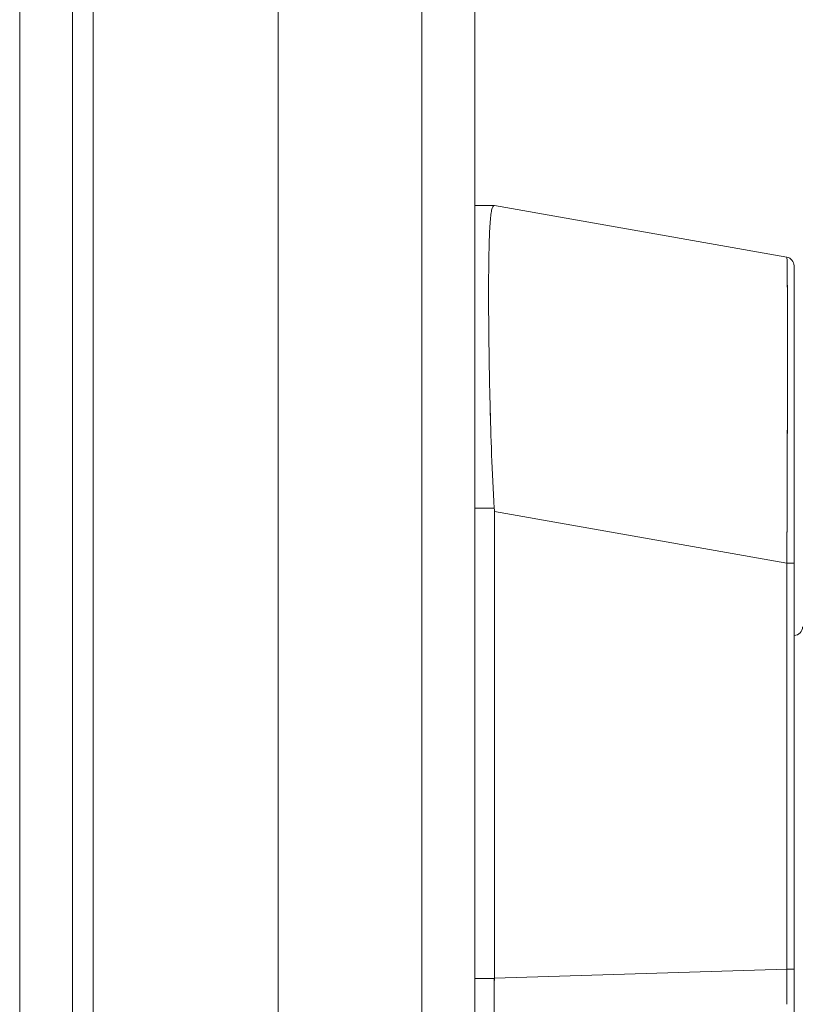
# Model space of a CAD drawing. Header units: inches. Extents: x 8 to 265, y 5 to 155.
# Tile 52 of 152: x 21.52 to 23.3, y 95.02 to 97.27. Entities that reach past the tile are written whole.
import ezdxf

# ---------------------------------------------------------------- set-up
doc = ezdxf.new("R2010")
doc.units = ezdxf.units.IN
doc.header["$LTSCALE"] = 16
doc.header["$MEASUREMENT"] = 0
for name, color, linetype, lineweight in [('Dimension (ANSI)', 7, 'Continuous', 5), ('Visible (ANSI)', 7, 'Continuous', 5), ('Visible Narrow (ANSI)', 7, 'Continuous', 5)]:
    doc.layers.add(name, color=color, linetype=linetype, lineweight=lineweight)
doc.styles.add('TAHOMA', font='tahoma.ttf')
doc.dimstyles.new('Default (ANSI)', dxfattribs={"dimscale": 16, "dimtxt": 0.07, "dimasz": 0.098425, "dimexe": 0.125, "dimexo": 0.0625, "dimgap": 0.031496, "dimtad": 0, "dimtih": 1, "dimtoh": 1, "dimrnd": 1e-08, "dimzin": 0, "dimdsep": 46, "dimtxsty": 'TAHOMA', "dimcen": 0.09, "dimdle": 0.393701, "dimclrd": 256, "dimclre": 256, "dimclrt": 256, "dimadec": 0, "dimazin": 0, "dimtfac": 1, "dimtofl": 0, "dimtmove": 0, "dimatfit": 3, "dimfxl": 1, "dimtolj": 1, "dimtzin": 0, "dimlwd": -1, "dimlwe": -1, "dimarcsym": 0})

# ---------------------------------------------------------------- blocks, each defined once
blk = doc.blocks.new('*D13')
at = {"layer": 'Defpoints', "color": 0, "transparency": 16777216}
for p in [(22.4378, 110.228), (34.4743, 110.228), (22.4378, 80.478)]:
    blk.add_point(p, dxfattribs=at)
at = {"layer": 'Dimension (ANSI)', "transparency": 16777216}
for p, q in [((23.4378, 110.228), (36.4743, 110.228)), ((34.4743, 108.6532), (34.4743, 98.4856)), ((34.4743, 82.0528), (34.4743, 92.2204)), ((23.4378, 80.478), (36.4743, 80.478))]:
    blk.add_line(p, q, dxfattribs=at)
for points in [[(34.2118, 108.6532), (34.7367, 108.6532), (34.4743, 110.228)], [(34.2118, 82.0528), (34.7367, 82.0528), (34.4743, 80.478)]]:
    blk.add_solid(points, dxfattribs=at)
at = {"layer": 'Dimension (ANSI)', "transparency": 16777216, "insert": (34.4743, 95.353), "char_height": 1.12, "attachment_point": 5, "style": 'TAHOMA'}
blk.add_mtext('\\A1;\\fTahoma|b0|i0;\\H1.1200;29.75\\P\\fTahoma|b0|i0;\\H1.1200;LID HEIGHT\\P\\fTahoma|b0|i0;\\H1.1200;(2 PL.)', dxfattribs=at)
blk = doc.blocks.new('*D19')
at = {"layer": 'Defpoints', "color": 0, "transparency": 16777216}
for p in [(22.2037, 108.355), (22.0822, 82.3546), (26.9444, 82.3546)]:
    blk.add_point(p, dxfattribs=at)
at = {"layer": 'Dimension (ANSI)', "transparency": 16777216}
for p, q in [((23.2037, 108.355), (28.9444, 108.355)), ((26.9444, 106.7802), (26.9444, 97.3637)), ((26.9444, 83.9294), (26.9444, 93.3458)), ((23.0822, 82.3546), (28.9444, 82.3546))]:
    blk.add_line(p, q, dxfattribs=at)
for points in [[(26.6819, 106.7802), (27.2069, 106.7802), (26.9444, 108.355)], [(26.6819, 83.9294), (27.2069, 83.9294), (26.9444, 82.3546)]]:
    blk.add_solid(points, dxfattribs=at)
at = {"layer": 'Dimension (ANSI)', "transparency": 16777216, "insert": (26.9444, 95.3548), "char_height": 1.12, "attachment_point": 5, "style": 'TAHOMA'}
blk.add_mtext('\\A1;\\fTahoma|b0|i0;\\H1.1200;26.00\\P\\fTahoma|b0|i0;\\H1.1200;TYP.', dxfattribs=at)

msp = doc.modelspace()

# ---------------------------------------------------------------- linework, layer by layer
at = {"layer": 'Visible (ANSI)'}
for p, q in [((21.6412, 110.2323), (21.6412, 80.4937)), ((22.5587, 110.1071), (22.5587, 80.5989)), ((22.11, 107.0115), (22.11, 83.6945)), ((22.6031, 96.8412), (22.5587, 96.8412)), ((22.5587, 96.8412), (22.6031, 96.8412)), ((22.6034, 96.8412), (22.6031, 96.8412)), ((22.6034, 96.8412), (23.2708, 96.7235)), ((23.2708, 96.7235), (22.6034, 96.8412)), ((23.2871, 96.0256), (23.2871, 96.7041)), ((23.2871, 96.0256), (23.2871, 96.7041)), ((22.5906, 96.5735), (22.5906, 96.5735)), ((22.5907, 96.5538), (22.5907, 96.5538)), ((22.5587, 96.1512), (22.6031, 96.1512)), ((22.6031, 96.1512), (22.5587, 96.1512)), ((22.6034, 96.1433), (22.6034, 95.0792)), ((22.6034, 95.0792), (22.6034, 96.1433)), ((22.6034, 96.1433), (23.2708, 96.0256)), ((23.2708, 96.0256), (22.6034, 96.1433)), ((23.2708, 96.0256), (23.2871, 96.0256)), ((23.2708, 95.0992), (23.2708, 96.0256)), ((23.2871, 96.0256), (23.2708, 96.0256)), ((23.2708, 96.0256), (23.2708, 95.0992)), ((23.2871, 95.0992), (23.2871, 96.0256)), ((23.2871, 96.0256), (23.2871, 95.0992)), ((22.6034, 95.0792), (23.2708, 95.0992)), ((23.2708, 95.0992), (22.6034, 95.0792)), ((23.2871, 95.0992), (23.2708, 95.0992)), ((23.2708, 95.0992), (23.2871, 95.0992)), ((23.2871, 95.0992), (23.2871, 94.9943)), ((23.2871, 95.0992), (23.2871, 94.9943)), ((22.6034, 95.0779), (22.5587, 95.0779)), ((22.5587, 95.0779), (22.6034, 95.0779)), ((22.6034, 95.0779), (22.6034, 95.0792))]:
    msp.add_line(p, q, dxfattribs=at)
for centre, radius, start, end in [((23.2674, 96.7041), 0.0197, 0, 80), ((23.2674, 96.7041), 0.0197, 0.0001, 80), ((22.4744, 96.1433), 0.129, 0.0104, 3.5101), ((22.4744, 96.1433), 0.129, 0.0104, 3.5102), ((23.2674, 96.1601), 0.0197, 281.438, 281.4444), ((23.2871, 95.8806), 0.0197, 270, 0)]:
    msp.add_arc(centre, radius, start, end, dxfattribs=at)
for centre, major_axis, ratio, start_param, end_param in [((23.2675, 95.0993), (-0.0006, 0.6986), 0.00475, 4.597425, 4.712259), ((23.2675, 95.0993), (0.0006, -0.6986), 0.004765, 1.455832, 1.570666), ((22.6467, 95.0774), (-0.0074, -0.6885), 0.063001, 4.712351, 5.049778)]:
    msp.add_ellipse(centre, major_axis=major_axis, ratio=ratio, start_param=start_param, end_param=end_param, dxfattribs=at)
for points, knots in [([(22.6031, 96.1512), (22.6007, 96.1922), (22.5988, 96.2329), (22.5972, 96.2728), (22.5956, 96.3128), (22.5945, 96.3519), (22.5936, 96.3897), (22.5926, 96.4274), (22.5919, 96.4638), (22.5914, 96.4984), (22.5909, 96.533), (22.5906, 96.5658), (22.5904, 96.5963), (22.5903, 96.6269), (22.5903, 96.6551), (22.5904, 96.6807), (22.5906, 96.7063), (22.5909, 96.7292), (22.5914, 96.7491), (22.5919, 96.769), (22.5926, 96.7859), (22.5936, 96.7996), (22.5945, 96.8132), (22.5956, 96.8237), (22.5972, 96.8307), (22.5988, 96.8376), (22.6007, 96.8412), (22.6031, 96.8412)], [0, 0, 0, 0, 0.111111, 0.111111, 0.111111, 0.222222, 0.222222, 0.222222, 0.333333, 0.333333, 0.333333, 0.444444, 0.444444, 0.444444, 0.555556, 0.555556, 0.555556, 0.666667, 0.666667, 0.666667, 0.777778, 0.777778, 0.777778, 0.888889, 0.888889, 0.888889, 1, 1, 1, 1]), ([(22.6031, 96.8412), (22.6008, 96.8412), (22.5988, 96.8377), (22.5972, 96.8307), (22.5956, 96.8237), (22.5945, 96.8133), (22.5935, 96.7995), (22.5935, 96.7995), (22.5935, 96.7995), (22.5935, 96.7995), (22.5926, 96.7858), (22.5919, 96.7689), (22.5914, 96.7491), (22.5914, 96.749), (22.5914, 96.749), (22.5914, 96.7489), (22.5909, 96.7291), (22.5906, 96.7063), (22.5904, 96.6809), (22.5904, 96.6808), (22.5904, 96.6807), (22.5904, 96.6806), (22.5903, 96.655), (22.5903, 96.6269), (22.5904, 96.5964), (22.5904, 96.5963), (22.5904, 96.5962), (22.5904, 96.5961), (22.5906, 96.5657), (22.5909, 96.5331), (22.5914, 96.4986), (22.5914, 96.4985), (22.5914, 96.4985), (22.5914, 96.4984), (22.5919, 96.4639), (22.5926, 96.4276), (22.5935, 96.3899), (22.5935, 96.3898), (22.5935, 96.3898), (22.5935, 96.3897), (22.5945, 96.3519), (22.5956, 96.3127), (22.5972, 96.2727), (22.5972, 96.2726), (22.5972, 96.2725), (22.5972, 96.2724), (22.5988, 96.2325), (22.6008, 96.1919), (22.6031, 96.1512)], [0, 0, 0, 0, 0.110836, 0.110836, 0.110836, 0.222222, 0.222222, 0.222222, 0.222377, 0.222377, 0.222377, 0.333093, 0.333093, 0.333093, 0.333333, 0.333333, 0.333333, 0.444037, 0.444037, 0.444037, 0.444444, 0.444444, 0.444444, 0.555556, 0.555556, 0.555556, 0.555957, 0.555957, 0.555957, 0.666667, 0.666667, 0.666667, 0.6669, 0.6669, 0.6669, 0.777608, 0.777608, 0.777608, 0.777778, 0.777778, 0.777778, 0.888889, 0.888889, 0.888889, 0.889157, 0.889157, 0.889157, 1, 1, 1, 1]), ([(23.2708, 96.0256), (23.2708, 96.0351), (23.2709, 96.0447), (23.2709, 96.0542), (23.271, 96.0664), (23.271, 96.0785), (23.2711, 96.0907), (23.2711, 96.1028), (23.2712, 96.1149), (23.2712, 96.1269), (23.2713, 96.1389), (23.2713, 96.1509), (23.2714, 96.1628), (23.2714, 96.1746), (23.2715, 96.1864), (23.2715, 96.1981), (23.2715, 96.2098), (23.2716, 96.2214), (23.2716, 96.233), (23.2717, 96.2445), (23.2717, 96.2559), (23.2717, 96.2672), (23.2717, 96.2759), (23.2718, 96.2845), (23.2718, 96.2931), (23.2718, 96.2956), (23.2718, 96.2981), (23.2718, 96.3006), (23.2718, 96.3117), (23.2719, 96.3225), (23.2719, 96.3333), (23.2719, 96.344), (23.2719, 96.3547), (23.272, 96.3651), (23.272, 96.3756), (23.272, 96.3858), (23.272, 96.396), (23.272, 96.4061), (23.2721, 96.416), (23.2721, 96.4258), (23.2721, 96.4356), (23.2721, 96.4452), (23.2721, 96.4546), (23.2721, 96.464), (23.2721, 96.4732), (23.2721, 96.4822), (23.2721, 96.4912), (23.2721, 96.5), (23.2721, 96.5086), (23.2721, 96.5125), (23.2721, 96.5163), (23.2721, 96.5201), (23.2721, 96.5247), (23.2721, 96.5292), (23.2721, 96.5337), (23.2721, 96.5418), (23.2721, 96.5498), (23.2721, 96.5575), (23.2721, 96.5652), (23.2721, 96.5726), (23.2721, 96.5799), (23.2721, 96.5871), (23.2721, 96.5941), (23.2721, 96.6008), (23.2721, 96.6076), (23.272, 96.614), (23.272, 96.6203), (23.272, 96.6265), (23.272, 96.6325), (23.272, 96.6382), (23.2719, 96.6439), (23.2719, 96.6493), (23.2719, 96.6545), (23.2719, 96.6597), (23.2718, 96.6646), (23.2718, 96.6692), (23.2718, 96.6698), (23.2718, 96.6704), (23.2718, 96.671), (23.2718, 96.675), (23.2717, 96.6787), (23.2717, 96.6822), (23.2717, 96.6862), (23.2716, 96.69), (23.2716, 96.6935), (23.2716, 96.6969), (23.2715, 96.7001), (23.2715, 96.703), (23.2714, 96.7059), (23.2714, 96.7085), (23.2714, 96.7108), (23.2713, 96.713), (23.2713, 96.715), (23.2712, 96.7167), (23.2712, 96.7184), (23.2711, 96.7197), (23.2711, 96.7208), (23.271, 96.7219), (23.271, 96.7226), (23.2709, 96.723), (23.2709, 96.7233), (23.2708, 96.7235), (23.2708, 96.7235)], [0, 0, 0, 0, 0.026039, 0.026039, 0.026039, 0.059399, 0.059399, 0.059399, 0.09265, 0.09265, 0.09265, 0.125794, 0.125794, 0.125794, 0.158839, 0.158839, 0.158839, 0.19179, 0.19179, 0.19179, 0.224653, 0.224653, 0.224653, 0.25, 0.25, 0.25, 0.257436, 0.257436, 0.257436, 0.29014, 0.29014, 0.29014, 0.322774, 0.322774, 0.322774, 0.355349, 0.355349, 0.355349, 0.387877, 0.387877, 0.387877, 0.420367, 0.420367, 0.420367, 0.452835, 0.452835, 0.452835, 0.485288, 0.485288, 0.485288, 0.5, 0.5, 0.5, 0.51774, 0.51774, 0.51774, 0.550195, 0.550195, 0.550195, 0.582663, 0.582663, 0.582663, 0.615155, 0.615155, 0.615155, 0.647686, 0.647686, 0.647686, 0.680267, 0.680267, 0.680267, 0.712906, 0.712906, 0.712906, 0.745618, 0.745618, 0.745618, 0.75, 0.75, 0.75, 0.778409, 0.778409, 0.778409, 0.811278, 0.811278, 0.811278, 0.844237, 0.844237, 0.844237, 0.877291, 0.877291, 0.877291, 0.910446, 0.910446, 0.910446, 0.943705, 0.943705, 0.943705, 0.977077, 0.977077, 0.977077, 1, 1, 1, 1]), ([(23.2708, 96.7235), (23.2709, 96.7235), (23.2712, 96.7198), (23.2713, 96.7127), (23.2715, 96.7056), (23.2716, 96.695), (23.2717, 96.6811), (23.2718, 96.6673), (23.2719, 96.6501), (23.272, 96.63), (23.2721, 96.6098), (23.2721, 96.5866), (23.2721, 96.5608), (23.2722, 96.535), (23.2722, 96.5065), (23.2721, 96.4757), (23.2721, 96.4449), (23.2721, 96.4118), (23.272, 96.3769), (23.2719, 96.3419), (23.2718, 96.3051), (23.2717, 96.2669), (23.2716, 96.2287), (23.2715, 96.1891), (23.2713, 96.1487), (23.2712, 96.1083), (23.2709, 96.0671), (23.2708, 96.0256)], [0, 0, 0, 0, 0.111111, 0.111111, 0.111111, 0.222222, 0.222222, 0.222222, 0.333333, 0.333333, 0.333333, 0.444444, 0.444444, 0.444444, 0.555556, 0.555556, 0.555556, 0.666667, 0.666667, 0.666667, 0.777778, 0.777778, 0.777778, 0.888889, 0.888889, 0.888889, 1, 1, 1, 1]), ([(23.2871, 96.7041), (23.2871, 96.704), (23.2871, 96.704), (23.2871, 96.7015), (23.2871, 96.6879), (23.2871, 96.6397), (23.2871, 96.6046), (23.2871, 96.5167), (23.2871, 96.4626), (23.2871, 96.341), (23.2871, 96.2715), (23.2871, 96.1572), (23.2871, 96.1133), (23.2871, 96.0548), (23.2871, 96.0402), (23.2871, 96.0256)], [0, 0, 0, 0, 0.056299, 0.056299, 0.601239, 0.601239, 1.142515, 1.142515, 1.689629, 1.689629, 2.254075, 2.254075, 2.589424, 2.589424, 2.700751, 2.700751, 2.700751, 2.700751]), ([(22.595, 96.3377), (22.5949, 96.3398), (22.5948, 96.3419), (22.5948, 96.3441), (22.5945, 96.3535), (22.5942, 96.363), (22.594, 96.3723)], [0.17209203, 0.17209203, 0.17209203, 0.17209203, 0.17816235, 0.17816235, 0.17816235, 0.20531536, 0.20531536, 0.20531536, 0.20531536]), ([(22.6034, 94.85), (22.6031, 94.8743), (22.6029, 94.8992), (22.6028, 94.9243), (22.6027, 94.9495), (22.6027, 94.975), (22.6028, 95.0006), (22.6029, 95.0263), (22.6031, 95.0521), (22.6034, 95.0779)], [0, 0, 0, 0, 0.333333, 0.333333, 0.333333, 0.666667, 0.666667, 0.666667, 1, 1, 1, 1]), ([(22.6034, 95.0779), (22.6034, 95.0781), (22.6034, 95.0782), (22.6034, 95.0784), (22.6034, 95.0785), (22.6034, 95.0786), (22.6034, 95.0788), (22.6034, 95.0789), (22.6034, 95.0791), (22.6034, 95.0792)], [0, 0, 0, 0, 0.333333, 0.333333, 0.333333, 0.666667, 0.666667, 0.666667, 1, 1, 1, 1])]:
    msp.add_open_spline(points, degree=3, knots=knots, dxfattribs=at)
at = {"layer": 'Visible Narrow (ANSI)'}
for p, q in [((21.5204, 80.4695), (21.5204, 110.279)), ((22.4378, 80.5631), (22.4378, 110.143)), ((21.6881, 107.1151), (21.6881, 83.6151))]:
    msp.add_line(p, q, dxfattribs=at)

# ---------------------------------------------------------------- dimensions: what is measured, and where the dimension line sits
at = {"layer": 'Dimension (ANSI)'}
for base, p1, p2, angle, text, picture, middle in [((34.4743, 110.228), (22.4378, 80.478), (22.4378, 110.228), 270, '\\fTahoma|b0|i0;\\H1.1200;<>\\P\\fTahoma|b0|i0;\\H1.1200;LID HEIGHT\\P\\fTahoma|b0|i0;\\H1.1200;(2 PL.)', '*D13', (34.4743, 95.353)), ((26.9444, 82.3546), (22.2037, 108.355), (22.0822, 82.3546), 90, '\\fTahoma|b0|i0;\\H1.1200;<>\\P\\fTahoma|b0|i0;\\H1.1200;TYP.', '*D19', (26.9444, 95.3548))]:
    dim = msp.add_linear_dim(base=base, p1=p1, p2=p2, angle=angle, text=text, dimstyle='Default (ANSI)', override={"dimgap": 0.031496, "dimdec": 2, "dimtol": 0, "dimlim": 0, "dimtp": 0, "dimtm": 0, "dimtdec": 2, "dimatfit": 1}, dxfattribs=at)
    dim.commit()
    dim.dimension.update_dxf_attribs({"geometry": picture, "text_midpoint": middle, "dimtype": 160})

doc.saveas('drawing.dxf')
